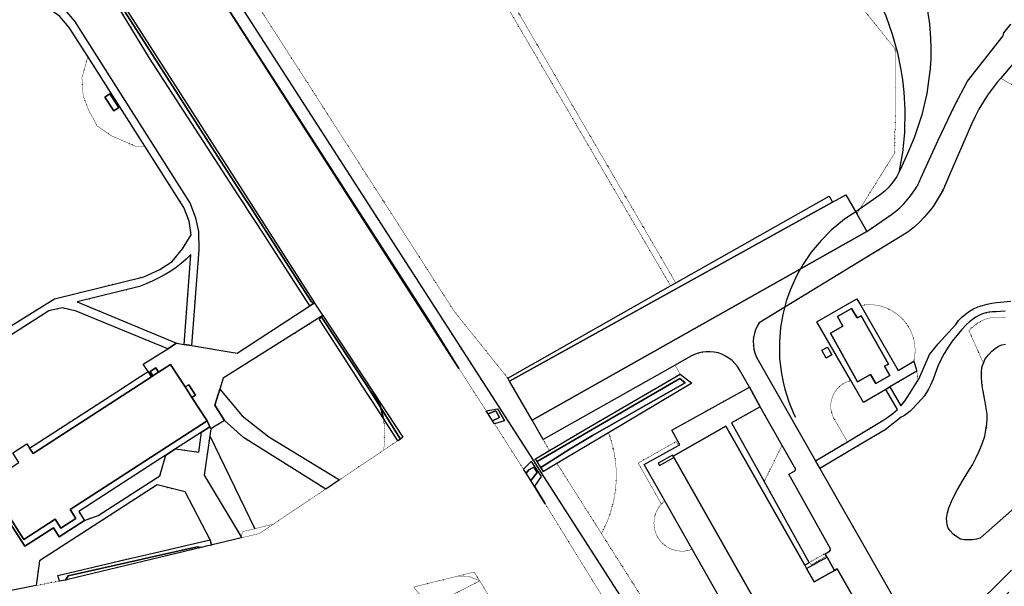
# Model space of a CAD drawing. Header units: millimetres. Extents: x 0 to 1134213, y -536989 to 313336.
# Tile 57 of 86: x 379802 to 544705, y -109832 to -14998. Entities that reach past the tile are written whole.
import ezdxf

# ---------------------------------------------------------------- set-up
doc = ezdxf.new("R2010")
doc.units = ezdxf.units.MM
doc.linetypes.add('DOT', pattern=[6.35, 0, -6.35])
for name, color, linetype in [('ondersteunendwaterdeel_oever_slootkant', 7, 'Continuous'), ('panden', 7, 'Continuous'), ('scheiding_muur', 7, 'Continuous'), ('terreindeelbegroeid', 7, 'DOT'), ('terreindeelonbegroeid', 7, 'DOT'), ('waterdeel', 4, 'Continuous'), ('wegdeel_opstelplaats', 7, 'Continuous'), ('wegdeel_rijbaan', 7, 'Continuous'), ('wegdeel_voetpad', 7, 'Continuous')]:
    doc.layers.add(name, color=color, linetype=linetype)
doc.layers.add('scheiding_hek', color=7, linetype='Continuous', true_color=0x8a193f)
doc.layers.add('spoor_trein', color=7, linetype='Continuous', true_color=0x8a193f)

msp = doc.modelspace()

# ---------------------------------------------------------------- linework, layer by layer
at = {"layer": 'ondersteunendwaterdeel_oever_slootkant'}
for points in [[(429169.7, -62401.6, 0), (428418.7, -62889.6, 0), (419603.7, -49289.6, 0), (419059.7, -48450.6, 0), (418515.7, -47610.6, 0), (417972.7, -46772.6, 0), (417428.7, -45932.6, 0), (416884.7, -45094.6, 0), (416340.7, -44254.6, 0), (401533.7, -21408.6, 0), (394253.7, -9369.6, 0), (379930.7, 11924.4, 0), (380417.7, 12249.4, 0), (394578.7, -9185.6, 0), (412941.7, -37817.6, 0), (417411.7, -44754.6, 0), (418494.7, -46435.6, 0), (419577.7, -48116.6, 0), (428673.7, -62232.6, 0)], [(440298.7, -79984.6, 0), (440700.7, -81591.6, 0), (440721.7, -81755.6, 0), (438872.7, -78916.6, 0), (438327.7, -78078.6, 0), (437782.7, -77241.6, 0), (437410.7, -76669.6, 0), (437238.7, -76402.6, 0), (436698.7, -75560.6, 0), (430037.7, -65184.6, 0), (430299.7, -64697.6, 0), (437840.7, -76061.6, 0), (438885.7, -77730.6, 0)], [(478409.7, -84122.6, 0), (469786.7, -89256.6, 0), (467527.7, -90600.6, 0), (467094.7, -89962.6, 0), (471994.7, -86803.6, 0), (475733.7, -84590.6, 0), (491249.7, -75752.6, 0), (490337.7, -75027.6, 0), (466484.7, -88970.6, 0), (466208.7, -88482.6, 0), (468520.7, -87113.6, 0), (474670.7, -83472.6, 0), (490402.7, -74298.6, 0), (492378.7, -75805.6, 0)], [(440721.4, -81756.7, 0), (440700.8, -81591.5, 0), (440299.2, -79986.8, 0), (443555.7, -85184.6, 0), (443135.7, -85465.6, 0)], [(459347.7, -82663.6, 0), (459011.7, -82137.6, 0), (460139.7, -81604.6, 0), (459559.7, -80453.6, 0), (458268.7, -80974.6, 0), (457941.7, -80463.6, 0), (459838.7, -80103.6, 0), (460975.7, -82110.6, 0)], [(464599.7, -90890.6, 0), (464169.7, -90217.6, 0), (465476.7, -88920.6, 0), (466024.7, -89803.6, 0), (467134.7, -91467.6, 0), (466027.7, -93097.6, 0), (467811.7, -96030.6, 0), (465388.7, -92126.6, 0), (466459.7, -90802.6, 0), (465885.7, -89885.6, 0), (465076.7, -90364.6, 0)], [(386473.7, -108955.6, 0), (386169.7, -108026.6, 0), (398491.7, -105145.6, 0), (399464.7, -104917.6, 0), (400438.7, -104689.6, 0), (401411.7, -104462.6, 0), (402385.7, -104234.6, 0), (411720.7, -102051.6, 0), (411919.7, -102923.6, 0), (411053.7, -103130.6, 0), (410167.7, -103342.6, 0), (409517.7, -103203.6, 0), (401533.7, -105002.6, 0), (399582.7, -105441.6, 0), (387894.7, -108075.6, 0), (387467.7, -108779.6, 0)]]:
    msp.add_polyline3d(points, close=True, dxfattribs=at)
at = {"layer": 'panden'}
for points in [[(525306.7, -72630.6, 0), (524666.7, -72996.6, 0), (525550.7, -74541.6, 0), (523162.7, -75908.6, 0), (522278.7, -74364.6, 0), (520110.7, -75604.6, 0), (515583.7, -67475.6, 0), (517654.7, -66290.6, 0), (516742.7, -64696.6, 0), (519133.7, -63327.6, 0), (520046.7, -64923.6, 0), (520704.7, -64588.6, 0)], [(407529.7, -76473.6, 0), (408658.7, -78221.6, 0), (411198.7, -82155.6, 0), (388228.7, -96993.6, 0), (389194.7, -98488.6, 0), (386719.7, -100087.6, 0), (385753.7, -98592.6, 0), (380504.7, -101983.6, 0), (374391.7, -92515.6, 0), (374626.7, -92363.6, 0), (375851.7, -91572.6, 0), (379672.7, -89103.6, 0), (379103.7, -88221.6, 0), (378642.7, -87508.6, 0), (381002.7, -85983.6, 0), (381463.7, -86696.6, 0), (382033.7, -87578.6, 0), (401878.7, -74758.6, 0), (402104.7, -74612.6, 0), (403066.7, -73991.6, 0), (405085.7, -72687.6, 0)], [(511279.7, -106310.6, 0), (511584.7, -106850.6, 0), (512858.7, -109099.6, 0), (516255.7, -107175.6, 0), (516729.7, -106907.6, 0), (520706.7, -113930.6, 0), (516835.7, -116123.6, 0), (521762.7, -124822.6, 0), (523154.7, -124034.6, 0), (524140.7, -125774.6, 0), (522748.7, -126562.6, 0), (526666.7, -133482.6, 0), (517804.7, -138502.6, 0), (517722.7, -138357.6, 0), (508187.7, -121528.6, 0), (507911.7, -121041.6, 0), (504030.7, -114192.6, 0), (503794.7, -113774.6, 0), (489219.7, -88029.6, 0), (498082.7, -83008.6, 0)]]:
    msp.add_polyline3d(points, close=True, dxfattribs=at)
at = {"layer": 'scheiding_hek'}
for p, q in [((397842.7, 16735.4), (465778.7, -88736.6)), ((411644.7, -84623.6), (419170.7, -100191.6)), ((465778.7, -88736.6), (467126.7, -90830.6)), ((467126.7, -90830.6), (503375.7, -147107.6))]:
    msp.add_line(p, q, dxfattribs=at)
at = {"layer": 'scheiding_muur'}
msp.add_polyline3d([(396381.7, -29698.6, 0), (394895.7, -27412.6, 0), (394061.7, -27955.6, 0), (395548.7, -30240.6, 0), (396381.7, -29698.6, 0)], dxfattribs=at)
at = {"layer": 'spoor_trein'}
for points in [[(492227.7, 35321.4, 0), (501167.7, 24863.4, 0), (503442.7, 22091.4, 0), (514509.7, 4749.4, 0), (523232.7, -10726.6, 0), (524848.7, -14331.6, 0), (525950.7, -17430.6, 0), (526813.7, -20552.6, 0), (527390.7, -23368.6, 0), (527648.7, -25055.6, 0), (527876.7, -27107.6, 0), (528038.7, -30043.6, 0), (527961.7, -33905.6, 0), (527635.7, -37199.6, 0), (527224.7, -39692.6, 0), (527077.7, -40423.6, 0), (527040.7, -40597.6, 0)], [(528781.7, -4361.6, 0), (529325.7, -5207.6, 0), (529876.7, -6238.6, 0), (530352.7, -7360.6, 0), (530728.7, -8530.6, 0), (531619.7, -12131.6, 0), (532167.7, -15704.6, 0), (532351.7, -18062.6, 0), (532399.7, -19806.6, 0), (532372.7, -21548.6, 0), (532278.7, -23173.6, 0), (531730.7, -27371.6, 0), (530908.7, -30923.6, 0), (529633.7, -34742.6, 0), (528484.7, -37401.6, 0), (527298.7, -40028.6, 0), (527040.7, -40597.6, 0)], [(527040.7, -40597.6, 0), (526830.7, -41027.6, 0), (526709.7, -41228.6, 0), (526219.7, -41953.6, 0), (525805.7, -42490.6, 0), (525233.7, -43149.6, 0), (524811.7, -43570.6, 0), (524141.7, -44149.6, 0), (523351.7, -44722.6, 0), (519818.7, -47154.6, 0), (519203.7, -47539.6, 0), (517939.7, -48407.6, 0), (515705.7, -50231.6, 0), (514007.7, -51926.6, 0), (512373.7, -53892.6, 0), (511007.7, -55887.6, 0), (509963.7, -57734.6, 0), (508834.7, -60242.6, 0), (508187.7, -62104.6, 0), (507609.7, -64328.6, 0), (507234.7, -66522.6, 0), (507036.7, -68937.6, 0), (507078.7, -71677.6, 0), (507374.7, -74235.6, 0), (507651.7, -75668.6, 0), (507935.7, -76823.6, 0), (508614.7, -78976.6, 0), (509446.7, -81005.6, 0), (509751.7, -81539.6, 0)]]:
    msp.add_polyline3d(points, dxfattribs=at)
at = {"layer": 'terreindeelbegroeid'}
for points in [[(433528.7, 49970.4, 0), (437640.7, 49133.4, 0), (446665.7, 53361.4, 0), (448472.7, 56915.4, 0), (448767.7, 61831.4, 0), (441186.7, 79283.4, 0), (441107.7, 87090.4, 0), (440414.7, 92737.4, 0), (437582.7, 100050.4, 0), (458591.7, 73611.4, 0), (457302.7, 72598.4, 0), (488751.7, 32589.4, 0), (490460.7, 33932.4, 0), (501838.7, 22691.4, 0), (516746.7, -7834.6, 0), (526503.7, -20002.6, 0), (526368.7, -37276.6, 0), (520010.7, -47490.6, 0), (518184.7, -44288.6, 0), (515929.7, -45516.6, 0), (515388.7, -44536.6, 0), (489691.7, -59062.6, 0), (451116.7, 7145.4, 0), (444678.7, 23079.4, 0)], [(465778.7, -88736.6, 0), (465476.7, -88920.6, 0), (464169.7, -90217.6, 0), (459347.7, -82663.6, 0), (460975.7, -82110.6, 0), (459838.7, -80103.6, 0), (457941.7, -80463.6, 0), (454279.7, -74800.6, 0), (453371.7, -73358.6, 0), (448079.7, -64952.6, 0), (412849.7, -10256.6, 0), (384841.7, 33534.4, 0), (384496.7, 37456.4, 0), (388531.7, 31191.4, 0), (397842.7, 16735.4, 0)], [(461537.7, -74977.6, 0), (461832.7, -75490.6, 0), (465604.7, -82033.6, 0), (467455.7, -85258.6, 0), (468520.7, -87113.6, 0), (466208.7, -88482.6, 0), (465778.7, -88736.6, 0), (397842.7, 16735.4, 0), (399944.7, 18089.4, 0), (452640.7, -63907.6, 0)], [(571520.7, -24517.6, 0), (565426.7, -28555.6, 0), (552368.7, -26096.6, 0), (548579.7, -27396.6, 0), (544097.7, -24788.6, 0), (560686.7, -5075.6, 0), (561147.7, -5513.6, 0)], [(400778.7, -36172.6, 0), (399341.7, -36237.6, 0), (395180.7, -34437.6, 0), (392772.7, -32773.6, 0), (391383.7, -30218.6, 0), (390434.7, -27730.6, 0), (390222.7, -24748.6, 0), (391223.7, -21167.6, 0)], [(395548.7, -30240.6, 0), (396381.7, -29698.6, 0), (394895.7, -27412.6, 0), (394061.7, -27955.6, 0)], [(407365.7, -69350.6, 0), (406074.7, -69138.6, 0), (389415.7, -62221.6, 0), (399867.7, -59667.6, 0), (401004.7, -59208.6, 0), (402124.7, -58710.6, 0), (403225.7, -58171.6, 0), (404181.7, -57648.6, 0), (405107.7, -57073.6, 0), (406001.7, -56449.6, 0), (406859.7, -55778.6, 0), (407680.7, -55060.6, 0), (408460.7, -54299.6, 0)], [(529562.7, -72177.6, 0), (526915.7, -73700.6, 0), (520659.7, -62806.6, 0), (522071.7, -62685.6, 0), (523134.7, -62757.6, 0), (523911.7, -62906.6, 0), (524876.7, -63211.6, 0), (525864.7, -63679.6, 0), (526915.7, -64394.6, 0), (527696.7, -65120.6, 0), (528154.7, -65656.6, 0), (528814.7, -66657.6, 0), (529183.7, -67422.6, 0), (529525.7, -68435.6, 0), (529704.7, -69338.6, 0), (529774.7, -70288.6, 0), (529726.7, -71245.6, 0)], [(440721.7, -81755.6, 0), (440970.7, -83753.6, 0), (440825.7, -86455.6, 0), (440721.7, -87081.6, 0), (434094.7, -91517.6, 0), (433340.7, -92022.6, 0), (421521.7, -84808.6, 0), (417075.7, -81309.6, 0), (413326.7, -76836.6, 0), (413899.7, -74992.6, 0), (430299.7, -64697.6, 0), (430037.7, -65184.6, 0), (436698.7, -75560.6, 0), (437238.7, -76402.6, 0), (437410.7, -76669.6, 0), (437782.7, -77241.6, 0), (438327.7, -78078.6, 0), (438872.7, -78916.6, 0)], [(514881.7, -71629.6, 0), (515835.7, -71082.6, 0), (515090.7, -69780.6, 0), (514136.7, -70327.6, 0)], [(490402.7, -74298.6, 0), (474670.7, -83472.6, 0), (468520.7, -87113.6, 0), (467455.7, -85258.6, 0), (489567.7, -72815.6, 0)], [(530234.7, -75404.6, 0), (528543.7, -78088.6, 0), (527990.7, -78882.6, 0), (527394.7, -79646.6, 0), (525540.7, -76462.6, 0), (530047.7, -73836.6, 0)], [(524849.7, -76865.6, 0), (526817.7, -80245.6, 0), (526030.7, -80911.6, 0), (525202.7, -81526.6, 0), (524336.7, -82086.6, 0), (518423.7, -85625.6, 0), (516241.7, -81880.6, 0), (515981.7, -81357.6, 0), (515793.7, -80805.6, 0), (515679.7, -80232.6, 0), (515642.7, -79650.6, 0), (515682.7, -79068.6, 0), (515799.7, -78496.6, 0), (515991.7, -77945.6, 0), (516254.7, -77424.6, 0), (516583.7, -76942.6, 0), (516973.7, -76508.6, 0), (517418.7, -76129.6, 0), (517908.7, -75813.6, 0), (518436.7, -75564.6, 0), (518992.7, -75387.6, 0), (521109.7, -79044.6, 0)], [(507482.7, -86249.6, 0), (504480.7, -92306.6, 0), (499025.7, -82478.6, 0), (503841.7, -79771.6, 0)], [(431050.7, -93555.6, 0), (428281.7, -95409.6, 0), (426034.7, -96913.6, 0), (422265.7, -99436.6, 0), (419170.7, -100191.6, 0), (411644.7, -84623.6, 0), (411807.7, -83481.6, 0), (414118.7, -82077.6, 0), (417291.7, -84935.6, 0)], [(440721.8, -87081.5, 0), (440825.8, -86455.5, 0), (440970.8, -83753.5, 0), (440721.4, -81756.7, 0), (443135.7, -85465.6, 0)], [(419170.7, -100191.6, 0), (417121.7, -100691.6, 0), (416868.7, -101551.6, 0), (410700.7, -91222.6, 0), (411644.7, -84623.6, 0)], [(477234.7, -101010.6, 0), (469786.7, -89256.6, 0), (478409.7, -84122.6, 0), (478815.7, -85301.6, 0), (479147.7, -86504.6, 0), (479405.7, -87724.6, 0), (479586.7, -88958.6, 0), (479692.7, -90201.6, 0), (479720.7, -91448.6, 0), (479672.7, -92695.6, 0), (479547.7, -93936.6, 0), (479346.7, -95167.6, 0), (479069.7, -96383.6, 0), (478718.7, -97580.6, 0), (478294.7, -98754.6, 0), (477799.7, -99898.6, 0)], [(490111.7, -86270.6, 0), (484370.7, -89463.6, 0), (487824.7, -95552.6, 0), (487371.7, -95957.6, 0), (487257.7, -96089.6, 0), (487154.7, -95854.6, 0), (483558.7, -89514.6, 0), (483385.7, -89245.6, 0), (483689.7, -89037.6, 0), (489735.7, -85608.6, 0), (489908.7, -85912.6, 0), (490081.7, -86216.6, 0)], [(515016.7, -104938.6, 0), (511584.7, -106850.6, 0), (511279.7, -106310.6, 0), (512020.7, -105890.6, 0), (504480.7, -92306.6, 0), (507482.7, -86249.6, 0), (509541.7, -89912.6, 0), (509664.7, -90014.6, 0), (509736.7, -90157.6, 0), (509745.7, -90317.6, 0), (509689.7, -90467.6, 0), (509577.7, -90582.6, 0), (509429.7, -90643.6, 0), (508620.7, -91085.6, 0), (515591.7, -103537.6, 0), (515609.7, -103705.6, 0), (515553.7, -103866.6, 0), (515435.7, -103987.6, 0), (515276.7, -104046.6, 0), (514702.7, -104371.6, 0)], [(465476.7, -88920.6, 0), (465778.7, -88736.6, 0), (467126.7, -90830.6, 0), (503375.7, -147107.6, 0), (528167.7, -193864.6, 0), (527073.7, -194472.6, 0), (536884.7, -211847.6, 0), (533372.7, -213844.6, 0), (527442.7, -201873.6, 0), (524422.7, -195850.6, 0), (524615.7, -195748.6, 0), (518919.7, -182570.6, 0), (509186.7, -163991.6, 0), (503382.7, -153406.6, 0), (491767.7, -134795.6, 0), (486000.7, -125455.6, 0), (480163.7, -116080.6, 0), (478968.7, -114075.6, 0), (467811.7, -96030.6, 0), (466027.7, -93097.6, 0), (467134.7, -91467.6, 0), (466024.7, -89803.6, 0)], [(466484.7, -88970.6, 0), (467094.7, -89962.6, 0), (467527.7, -90600.6, 0), (467126.7, -90830.6, 0), (465778.7, -88736.6, 0), (466208.7, -88482.6, 0)], [(486740.7, -89218.6, 0), (489119.7, -87894.6, 0), (489345.7, -88292.6, 0), (486965.7, -89616.6, 0)], [(477234.7, -101010.6, 0), (487525.7, -117252.6, 0), (489943.7, -121069.6, 0), (495548.7, -130291.6, 0), (497322.7, -133209.6, 0), (504743.7, -147062.6, 0), (503375.7, -147107.6, 0), (494641.7, -133547.6, 0), (485345.7, -119115.6, 0), (481819.7, -113640.6, 0), (467126.7, -90830.6, 0), (467527.7, -90600.6, 0), (469786.7, -89256.6, 0)], [(411720.7, -102051.6, 0), (402385.7, -104234.6, 0), (401411.7, -104462.6, 0), (400438.7, -104689.6, 0), (399464.7, -104917.6, 0), (398491.7, -105145.6, 0), (386169.7, -108026.6, 0), (386473.7, -108955.6, 0), (383095.7, -109613.6, 0), (382536.7, -109722.6, 0), (383116.7, -105592.6, 0), (402800.7, -92876.6, 0), (407495.7, -94040.6, 0)], [(492412.7, -103641.6, 0), (491833.7, -103821.6, 0), (491234.7, -103925.6, 0), (490628.7, -103952.6, 0), (490023.7, -103900.6, 0), (489430.7, -103770.6, 0), (488858.7, -103565.6, 0), (488318.7, -103288.6, 0), (487818.7, -102944.6, 0), (487366.7, -102539.6, 0), (486971.7, -102078.6, 0), (486638.7, -101571.6, 0), (486373.7, -101024.6, 0), (486181.7, -100448.6, 0), (486064.7, -99852.6, 0), (486025.7, -99247.6, 0), (486065.7, -98641.6, 0), (486182.7, -98045.6, 0), (486376.7, -97470.6, 0), (486641.7, -96924.6, 0), (486975.7, -96417.6, 0), (487257.7, -96089.6, 0), (487371.7, -95957.6, 0), (487824.7, -95552.6, 0)], [(419919.7, -101007.6, 0), (417861.7, -101500.6, 0), (416912.7, -101727.6, 0), (416868.7, -101551.6, 0), (417121.7, -100691.6, 0), (419170.7, -100191.6, 0), (422265.7, -99436.6, 0)], [(512118.7, -105807.6, 0), (514591.7, -104406.6, 0), (514827.7, -104824.6, 0), (512373.7, -106259.6, 0)], [(512118.7, -105807.6, 0), (512373.7, -106259.6, 0), (514827.7, -104824.6, 0), (514591.7, -104406.6, 0)], [(448384.7, -113256.6, 0), (448095.7, -112855.6, 0), (446005.7, -110219.6, 0), (445824.7, -109940.6, 0), (453031.7, -108161.6, 0), (455066.7, -108165.6, 0), (456834.7, -108918.6, 0)], [(456834.7, -108918.6, 0), (455066.7, -108165.6, 0), (453031.7, -108161.6, 0), (455775.7, -107484.6, 0), (455920.7, -107448.6, 0)], [(458179.7, -111080.6, 0), (460177.7, -114294.6, 0), (470972.7, -131657.6, 0), (484606.7, -154675.6, 0), (486471.7, -157481.6, 0), (480311.7, -162855.6, 0), (464131.7, -149186.6, 0), (463523.7, -148691.6, 0), (462955.7, -148150.6, 0), (462430.7, -147567.6, 0), (461951.7, -146945.6, 0), (461522.7, -146289.6, 0), (461145.7, -145601.6, 0), (452763.7, -120717.6, 0), (449759.7, -115160.6, 0), (448384.7, -113256.6, 0), (456834.7, -108918.6, 0)]]:
    msp.add_polyline3d(points, close=True, dxfattribs=at)
for points in [[(450004.7, 6696.4, 0), (488821.7, -59554.6, 0), (461537.7, -74977.6, 0), (452640.7, -63907.6, 0), (399944.7, 18089.4, 0)], [(374620.7, 8380.4, 0), (379930.7, 11924.4, 0), (394253.7, -9369.6, 0), (401533.7, -21408.6, 0), (416340.7, -44254.6, 0), (416884.7, -45094.6, 0), (417428.7, -45932.6, 0), (417972.7, -46772.6, 0), (418515.7, -47610.6, 0), (419059.7, -48450.6, 0), (419603.7, -49289.6, 0), (428418.7, -62889.6, 0), (416233.7, -70805.6, 0), (408595.7, -69552.6, 0), (409780.7, -53524.6, 0), (409768.7, -50427.6, 0), (409258.7, -48138.6, 0), (408354.7, -45785.6, 0), (388970.7, -15226.6, 0), (387661.7, -13675.6, 0), (385864.7, -12234.6, 0), (381633.7, -10167.6, 0), (378106.7, -9132.6, 0)], [(545821.7, -15764.6, 0), (544647.7, -17205.6, 0), (544594.7, -17453.6, 0), (544488.7, -17683.6, 0), (538518.7, -25269.6, 0), (536361.7, -29428.6, 0), (533624.7, -35133.6, 0), (530718.7, -41508.6, 0), (530442.7, -42187.6, 0), (530114.7, -42843.6, 0), (529735.7, -43471.6, 0), (529171.7, -44274.6, 0), (528566.7, -45047.6, 0), (527859.7, -45838.6, 0), (527210.7, -46467.6, 0), (526522.7, -47052.6, 0), (525796.7, -47591.6, 0), (521683.7, -50424.6, 0), (520010.7, -47490.6, 0), (526368.7, -37276.6, 0), (526503.7, -20002.6, 0), (516746.7, -7834.6, 0)], [(376798.7, -10112.6, 0), (380866.7, -11174.6, 0), (383973.7, -12565.6, 0), (386518.7, -14442.6, 0), (388113.7, -16284.6, 0), (391223.7, -21167.6, 0), (390222.7, -24748.6, 0), (390434.7, -27730.6, 0), (391383.7, -30218.6, 0), (392772.7, -32773.6, 0), (395180.7, -34437.6, 0), (399341.7, -36237.6, 0), (400778.7, -36172.6, 0), (407308.7, -46426.6, 0), (408183.7, -48698.6, 0), (408502.7, -50977.6, 0), (407060.7, -53322.6, 0), (405337.7, -55467.6, 0), (403264.7, -56784.6, 0), (400619.7, -58020.6, 0), (385618.7, -61741.6, 0), (370411.7, -71165.6, 0)], [(545770.7, -62083.6, 0), (543386.7, -62343.6, 0), (542593.7, -62454.6, 0), (541807.7, -62608.6, 0), (541031.7, -62806.6, 0), (540273.7, -63063.6, 0), (539543.7, -63394.6, 0), (538850.7, -63794.6, 0), (538198.7, -64260.6, 0), (537596.7, -64787.6, 0), (537048.7, -65371.6, 0), (536560.7, -66006.6, 0), (533643.7, -69267.6, 0), (532163.7, -71037.6, 0), (530403.7, -75138.6, 0), (530234.7, -75404.6, 0), (530047.7, -73836.6, 0), (529562.7, -72177.6, 0), (529726.7, -71245.6, 0), (529774.7, -70288.6, 0), (529704.7, -69338.6, 0), (529525.7, -68435.6, 0), (529183.7, -67422.6, 0), (528814.7, -66657.6, 0), (528154.7, -65656.6, 0), (527696.7, -65120.6, 0), (526915.7, -64394.6, 0), (525864.7, -63679.6, 0), (524876.7, -63211.6, 0), (523911.7, -62906.6, 0), (523134.7, -62757.6, 0), (522071.7, -62685.6, 0), (520659.7, -62806.6, 0), (520025.7, -61702.6, 0), (513304.7, -65558.6, 0), (518992.7, -75387.6, 0), (518436.7, -75564.6, 0), (517908.7, -75813.6, 0), (517418.7, -76129.6, 0), (516973.7, -76508.6, 0), (516583.7, -76942.6, 0), (516254.7, -77424.6, 0), (515991.7, -77945.6, 0), (515799.7, -78496.6, 0), (515682.7, -79068.6, 0), (515642.7, -79650.6, 0), (515679.7, -80232.6, 0), (515793.7, -80805.6, 0), (515981.7, -81357.6, 0), (516241.7, -81880.6, 0), (518423.7, -85625.6, 0), (513080.7, -88823.6, 0), (503479.7, -71969.6, 0), (503172.7, -71385.6, 0), (502933.7, -70770.6, 0), (502765.7, -70132.6, 0), (502672.7, -69479.6, 0), (502653.7, -68820.6, 0), (502709.7, -68162.6, 0), (502840.7, -67516.6, 0), (503044.7, -66888.6, 0), (503318.7, -66288.6, 0), (503658.7, -65723.6, 0), (528013.7, -50896.6, 0), (528583.7, -50530.6, 0), (529127.7, -50126.6, 0), (529643.7, -49686.6, 0), (530491.7, -48878.6, 0), (531304.7, -48034.6, 0), (532079.7, -47156.6, 0), (532816.7, -46246.6, 0), (534443.7, -43466.6, 0), (535545.7, -40969.6, 0), (539235.7, -32479.6, 0), (539822.7, -31224.6, 0), (540464.7, -29998.6, 0), (541162.7, -28801.6, 0), (541912.7, -27637.6, 0), (542715.7, -26508.6, 0), (543567.7, -25417.6, 0), (544097.7, -24788.6, 0), (548579.7, -27396.6, 0)], [(371298.7, -72243.6, 0), (384688.7, -63705.6, 0), (386915.7, -63207.6, 0), (389283.7, -63800.6, 0), (404611.7, -70060.6, 0), (400502.7, -72648.6, 0), (401305.7, -73879.6, 0), (399453.7, -75075.6, 0), (396067.7, -77263.6, 0), (381463.7, -86696.6, 0), (381002.7, -85983.6, 0), (378642.7, -87508.6, 0)], [(530703.7, -119763.6, 0), (513826.7, -90133.6, 0), (520580.7, -86077.6, 0), (524729.7, -83642.6, 0), (527450.7, -81515.6, 0), (527968.7, -81234.6, 0), (528457.7, -80905.6, 0), (528913.7, -80531.6, 0), (529331.7, -80115.6, 0), (530810.7, -78513.6, 0), (531263.7, -77983.6, 0), (531670.7, -77416.6, 0), (532029.7, -76818.6, 0), (532337.7, -76192.6, 0), (532772.7, -75141.6, 0), (533585.7, -72979.6, 0), (534073.7, -71913.6, 0), (534629.7, -70881.6, 0), (535277.7, -69829.6, 0), (535980.7, -68814.6, 0), (536736.7, -67837.6, 0), (537543.7, -66902.6, 0), (538399.7, -66012.6, 0), (538883.7, -65565.6, 0), (539401.7, -65157.6, 0), (539948.7, -64791.6, 0), (540523.7, -64469.6, 0), (541050.7, -64234.6, 0), (541599.7, -64057.6, 0), (542164.7, -63938.6, 0), (542738.7, -63879.6, 0), (543315.7, -63881.6, 0), (544858.7, -63803.6, 0)], [(544908.7, -64802.6, 0), (543309.7, -64882.6, 0), (542827.7, -64876.6, 0), (542348.7, -64921.6, 0), (541876.7, -65017.6, 0), (541417.7, -65164.6, 0), (540977.7, -65359.6, 0), (540342.7, -65724.6, 0), (539746.7, -66150.6, 0), (539194.7, -66632.6, 0), (538770.7, -67058.6, 0), (541206.7, -72493.6, 0), (541075.7, -72873.6, 0), (540965.7, -73260.6, 0), (540893.7, -74038.6, 0), (540869.7, -74819.6, 0), (540944.7, -75723.6, 0), (541056.7, -76624.6, 0), (541460.7, -78687.6, 0), (541812.7, -80994.6, 0), (541818.7, -81823.6, 0), (541796.7, -82651.6, 0), (541634.7, -83694.6, 0), (541419.7, -84727.6, 0), (540970.7, -85992.6, 0), (540480.7, -87241.6, 0), (539941.7, -88376.6, 0), (539369.7, -89494.6, 0), (538573.7, -90740.6, 0), (537806.7, -92003.6, 0), (536892.7, -93613.6, 0), (536011.7, -95241.6, 0), (535398.7, -96687.6, 0), (535186.7, -97552.6, 0), (535023.7, -98428.6, 0), (535051.7, -98990.6, 0), (535142.7, -99546.6, 0), (535295.7, -100088.6, 0), (535697.7, -100617.6, 0), (536138.7, -101114.6, 0), (536746.7, -101534.6, 0), (537380.7, -101915.6, 0), (538037.7, -102030.6, 0), (538702.7, -102075.6, 0), (539369.7, -102050.6, 0), (540029.7, -101955.6, 0), (540675.7, -101791.6, 0), (546421.7, -96720.6, 0)], [(544927.7, -69296.6, 0), (544313.7, -69441.6, 0), (543717.7, -69647.6, 0), (543151.7, -70043.6, 0), (542606.7, -70468.6, 0), (542032.7, -71102.6, 0), (541512.7, -71781.6, 0), (541206.7, -72493.6, 0), (538770.7, -67058.6, 0), (539194.7, -66632.6, 0), (539746.7, -66150.6, 0), (540342.7, -65724.6, 0), (540977.7, -65359.6, 0), (541417.7, -65164.6, 0), (541876.7, -65017.6, 0), (542348.7, -64921.6, 0), (542827.7, -64876.6, 0), (543309.7, -64882.6, 0), (544908.7, -64802.6, 0)], [(487525.7, -117252.6, 0), (477234.7, -101010.6, 0), (477799.7, -99898.6, 0), (478294.7, -98754.6, 0), (478718.7, -97580.6, 0), (479069.7, -96383.6, 0), (479346.7, -95167.6, 0), (479547.7, -93936.6, 0), (479672.7, -92695.6, 0), (479720.7, -91448.6, 0), (479692.7, -90201.6, 0), (479586.7, -88958.6, 0), (479405.7, -87724.6, 0), (479147.7, -86504.6, 0), (478815.7, -85301.6, 0), (478409.7, -84122.6, 0), (492378.7, -75805.6, 0), (490402.7, -74298.6, 0), (489567.7, -72815.6, 0), (492210.7, -71328.6, 0), (492814.7, -71032.6, 0), (493447.7, -70806.6, 0), (494102.7, -70652.6, 0), (494770.7, -70572.6, 0), (495442.7, -70567.6, 0), (496111.7, -70637.6, 0), (496768.7, -70782.6, 0), (497404.7, -70999.6, 0), (498012.7, -71286.6, 0), (498584.7, -71639.6, 0), (499114.7, -72054.6, 0), (499593.7, -72526.6, 0), (500017.7, -73048.6, 0), (500380.7, -73614.6, 0), (502004.7, -76503.6, 0), (489025.7, -83721.6, 0), (490364.7, -86129.6, 0), (490111.7, -86270.6, 0), (490081.7, -86216.6, 0), (489908.7, -85912.6, 0), (489735.7, -85608.6, 0), (483689.7, -89037.6, 0), (483385.7, -89245.6, 0), (483558.7, -89514.6, 0), (487154.7, -95854.6, 0), (487257.7, -96089.6, 0), (486975.7, -96417.6, 0), (486641.7, -96924.6, 0), (486376.7, -97470.6, 0), (486182.7, -98045.6, 0), (486065.7, -98641.6, 0), (486025.7, -99247.6, 0), (486064.7, -99852.6, 0), (486181.7, -100448.6, 0), (486373.7, -101024.6, 0), (486638.7, -101571.6, 0), (486971.7, -102078.6, 0), (487366.7, -102539.6, 0), (487818.7, -102944.6, 0), (488318.7, -103288.6, 0), (488858.7, -103565.6, 0), (489430.7, -103770.6, 0), (490023.7, -103900.6, 0), (490628.7, -103952.6, 0), (491234.7, -103925.6, 0), (491833.7, -103821.6, 0), (492412.7, -103641.6, 0), (503569.7, -123310.6, 0)], [(545889.7, -107137.6, 0), (544641.7, -108409.6, 0), (542532.7, -110459.6, 0)]]:
    msp.add_polyline3d(points, dxfattribs=at)
at = {"layer": 'terreindeelonbegroeid'}
for points in [[(433528.7, 49970.4, 0), (444678.7, 23079.4, 0), (451116.7, 7145.4, 0), (489691.7, -59062.6, 0), (488821.7, -59554.6, 0), (450004.7, 6696.4, 0), (443568.7, 22624.4, 0), (432710.7, 48809.4, 0), (432109.7, 50259.4, 0)], [(405912.7, -86819.6, 0), (410256.7, -84013.6, 0), (409776.7, -87370.6, 0)], [(390646.7, -98800.6, 0), (389680.7, -97305.6, 0), (403387.7, -88450.6, 0), (404254.7, -87890.6, 0), (403249.7, -91336.6, 0), (392928.7, -98003.6, 0)]]:
    msp.add_polyline3d(points, close=True, dxfattribs=at)
at = {"layer": 'waterdeel'}
for points in [[(429169.7, -62401.6, 0), (428673.7, -62232.6, 0), (419577.7, -48116.6, 0), (418494.7, -46435.6, 0), (417411.7, -44754.6, 0), (412941.7, -37817.6, 0), (394578.7, -9185.6, 0), (380417.7, 12249.4, 0), (381056.7, 12676.4, 0), (412525.7, -36429.6, 0), (428951.7, -62060.6, 0)], [(453371.7, -73358.6, 0), (427094.7, -32528.6, 0), (412849.7, -10256.6, 0), (448079.7, -64952.6, 0)], [(440298.7, -79984.6, 0), (438885.7, -77730.6, 0), (437840.7, -76061.6, 0), (430299.7, -64697.6, 0), (430569.7, -64527.6, 0), (430774.7, -64839.6, 0), (438821.7, -77054.6, 0), (440180.7, -79513.6, 0)], [(467094.7, -89962.6, 0), (466484.7, -88970.6, 0), (490337.7, -75027.6, 0), (491249.7, -75752.6, 0), (475733.7, -84590.6, 0), (471994.7, -86803.6, 0)], [(440299.2, -79986.8, 0), (440180.8, -79513.5, 0), (438822, -77054.4, 0), (443987.7, -84895.6, 0), (443555.7, -85184.6, 0)], [(459011.7, -82137.6, 0), (458268.7, -80974.6, 0), (459559.7, -80453.6, 0), (460139.7, -81604.6, 0)], [(465388.7, -92126.6, 0), (464599.7, -90890.6, 0), (465076.7, -90364.6, 0), (465885.7, -89885.6, 0), (466459.7, -90802.6, 0)], [(387467.7, -108779.6, 0), (387894.7, -108075.6, 0), (399582.7, -105441.6, 0), (401533.7, -105002.6, 0), (409517.7, -103203.6, 0), (410167.7, -103342.6, 0), (387859.7, -108685.6, 0)]]:
    msp.add_polyline3d(points, close=True, dxfattribs=at)
msp.add_polyline3d([(546421.7, -96720.6, 0), (540675.7, -101791.6, 0), (540029.7, -101955.6, 0), (539369.7, -102050.6, 0), (538702.7, -102075.6, 0), (538037.7, -102030.6, 0), (537380.7, -101915.6, 0), (536746.7, -101534.6, 0), (536138.7, -101114.6, 0), (535697.7, -100617.6, 0), (535295.7, -100088.6, 0), (535142.7, -99546.6, 0), (535051.7, -98990.6, 0), (535023.7, -98428.6, 0), (535186.7, -97552.6, 0), (535398.7, -96687.6, 0), (536011.7, -95241.6, 0), (536892.7, -93613.6, 0), (537806.7, -92003.6, 0), (538573.7, -90740.6, 0), (539369.7, -89494.6, 0), (539941.7, -88376.6, 0), (540480.7, -87241.6, 0), (540970.7, -85992.6, 0), (541419.7, -84727.6, 0), (541634.7, -83694.6, 0), (541796.7, -82651.6, 0), (541818.7, -81823.6, 0), (541812.7, -80994.6, 0), (541460.7, -78687.6, 0), (541056.7, -76624.6, 0), (540944.7, -75723.6, 0), (540869.7, -74819.6, 0), (540893.7, -74038.6, 0), (540965.7, -73260.6, 0), (541075.7, -72873.6, 0), (541206.7, -72493.6, 0), (541512.7, -71781.6, 0), (542032.7, -71102.6, 0), (542606.7, -70468.6, 0), (543151.7, -70043.6, 0), (543717.7, -69647.6, 0), (544313.7, -69441.6, 0), (544927.7, -69296.6, 0)], dxfattribs=at)
at = {"layer": 'wegdeel_opstelplaats'}
for points in [[(395548.7, -30240.6, 0), (394061.7, -27955.6, 0), (394895.7, -27412.6, 0), (396381.7, -29698.6, 0)], [(514881.7, -71629.6, 0), (514136.7, -70327.6, 0), (515090.7, -69780.6, 0), (515835.7, -71082.6, 0)], [(516255.7, -107175.6, 0), (512858.7, -109099.6, 0), (511584.7, -106850.6, 0), (515016.7, -104938.6, 0)]]:
    msp.add_polyline3d(points, close=True, dxfattribs=at)
at = {"layer": 'wegdeel_rijbaan'}
for points in [[(560686.7, -5075.6, 0), (544097.7, -24788.6, 0), (543567.7, -25417.6, 0), (542715.7, -26508.6, 0), (541912.7, -27637.6, 0), (541162.7, -28801.6, 0), (540464.7, -29998.6, 0), (539822.7, -31224.6, 0), (539235.7, -32479.6, 0), (535545.7, -40969.6, 0), (534443.7, -43466.6, 0), (532816.7, -46246.6, 0), (532079.7, -47156.6, 0), (531304.7, -48034.6, 0), (530491.7, -48878.6, 0), (529643.7, -49686.6, 0), (529127.7, -50126.6, 0), (528583.7, -50530.6, 0), (528013.7, -50896.6, 0), (503658.7, -65723.6, 0), (503318.7, -66288.6, 0), (503044.7, -66888.6, 0), (502840.7, -67516.6, 0), (502709.7, -68162.6, 0), (502653.7, -68820.6, 0), (502672.7, -69479.6, 0), (502765.7, -70132.6, 0), (502933.7, -70770.6, 0), (503172.7, -71385.6, 0), (503479.7, -71969.6, 0), (513080.7, -88823.6, 0), (513826.7, -90133.6, 0), (530703.7, -119763.6, 0)], [(520706.7, -113930.6, 0), (516729.7, -106907.6, 0), (516255.7, -107175.6, 0), (515016.7, -104938.6, 0), (514702.7, -104371.6, 0), (515276.7, -104046.6, 0), (515435.7, -103987.6, 0), (515553.7, -103866.6, 0), (515609.7, -103705.6, 0), (515591.7, -103537.6, 0), (508620.7, -91085.6, 0), (509429.7, -90643.6, 0), (509577.7, -90582.6, 0), (509689.7, -90467.6, 0), (509745.7, -90317.6, 0), (509736.7, -90157.6, 0), (509664.7, -90014.6, 0), (509541.7, -89912.6, 0), (507482.7, -86249.6, 0), (503841.7, -79771.6, 0), (502004.7, -76503.6, 0), (500380.7, -73614.6, 0), (500017.7, -73048.6, 0), (499593.7, -72526.6, 0), (499114.7, -72054.6, 0), (498584.7, -71639.6, 0), (498012.7, -71286.6, 0), (497404.7, -70999.6, 0), (496768.7, -70782.6, 0), (496111.7, -70637.6, 0), (495442.7, -70567.6, 0), (494770.7, -70572.6, 0), (494102.7, -70652.6, 0), (493447.7, -70806.6, 0), (492814.7, -71032.6, 0), (492210.7, -71328.6, 0), (489567.7, -72815.6, 0), (467455.7, -85258.6, 0), (465604.7, -82033.6, 0), (521683.7, -50424.6, 0), (525796.7, -47591.6, 0), (526522.7, -47052.6, 0), (527210.7, -46467.6, 0), (527859.7, -45838.6, 0), (528566.7, -45047.6, 0), (529171.7, -44274.6, 0), (529735.7, -43471.6, 0), (530114.7, -42843.6, 0), (530442.7, -42187.6, 0), (530718.7, -41508.6, 0), (533624.7, -35133.6, 0), (536361.7, -29428.6, 0), (538518.7, -25269.6, 0), (544488.7, -17683.6, 0), (544594.7, -17453.6, 0), (544647.7, -17205.6, 0), (545821.7, -15764.6, 0)]]:
    msp.add_polyline3d(points, dxfattribs=at)
at = {"layer": 'wegdeel_voetpad'}
for points in [[(370411.7, -71165.6, 0), (385618.7, -61741.6, 0), (400619.7, -58020.6, 0), (403264.7, -56784.6, 0), (405337.7, -55467.6, 0), (407060.7, -53322.6, 0), (408502.7, -50977.6, 0), (408183.7, -48698.6, 0), (407308.7, -46426.6, 0), (400778.7, -36172.6, 0), (391223.7, -21167.6, 0), (388113.7, -16284.6, 0), (386518.7, -14442.6, 0), (383973.7, -12565.6, 0), (380866.7, -11174.6, 0), (376798.7, -10112.6, 0)], [(387661.7, -13675.6, 0), (388970.7, -15226.6, 0), (408354.7, -45785.6, 0), (409258.7, -48138.6, 0), (409768.7, -50427.6, 0), (409780.7, -53524.6, 0), (408595.7, -69552.6, 0), (407365.7, -69350.6, 0), (408460.7, -54299.6, 0), (407680.7, -55060.6, 0), (406859.7, -55778.6, 0), (406001.7, -56449.6, 0), (405107.7, -57073.6, 0), (404181.7, -57648.6, 0), (403225.7, -58171.6, 0), (402124.7, -58710.6, 0), (401004.7, -59208.6, 0), (399867.7, -59667.6, 0), (389415.7, -62221.6, 0), (406074.7, -69138.6, 0), (404611.7, -70060.6, 0), (389283.7, -63800.6, 0), (386915.7, -63207.6, 0), (384688.7, -63705.6, 0), (371298.7, -72243.6, 0)], [(544858.7, -63803.6, 0), (543315.7, -63881.6, 0), (542738.7, -63879.6, 0), (542164.7, -63938.6, 0), (541599.7, -64057.6, 0), (541050.7, -64234.6, 0), (540523.7, -64469.6, 0), (539948.7, -64791.6, 0), (539401.7, -65157.6, 0), (538883.7, -65565.6, 0), (538399.7, -66012.6, 0), (537543.7, -66902.6, 0), (536736.7, -67837.6, 0), (535980.7, -68814.6, 0), (535277.7, -69829.6, 0), (534629.7, -70881.6, 0), (534073.7, -71913.6, 0), (533585.7, -72979.6, 0), (532772.7, -75141.6, 0), (532337.7, -76192.6, 0), (532029.7, -76818.6, 0), (531670.7, -77416.6, 0), (531263.7, -77983.6, 0), (530810.7, -78513.6, 0), (529331.7, -80115.6, 0), (528913.7, -80531.6, 0), (528457.7, -80905.6, 0), (527968.7, -81234.6, 0), (527450.7, -81515.6, 0), (524729.7, -83642.6, 0), (520580.7, -86077.6, 0), (513826.7, -90133.6, 0), (513080.7, -88823.6, 0), (518423.7, -85625.6, 0), (524336.7, -82086.6, 0), (525202.7, -81526.6, 0), (526030.7, -80911.6, 0), (526817.7, -80245.6, 0), (524849.7, -76865.6, 0), (525540.7, -76462.6, 0), (527394.7, -79646.6, 0), (527990.7, -78882.6, 0), (528543.7, -78088.6, 0), (530234.7, -75404.6, 0), (530403.7, -75138.6, 0), (532163.7, -71037.6, 0), (533643.7, -69267.6, 0), (536560.7, -66006.6, 0), (537048.7, -65371.6, 0), (537596.7, -64787.6, 0), (538198.7, -64260.6, 0), (538850.7, -63794.6, 0), (539543.7, -63394.6, 0), (540273.7, -63063.6, 0), (541031.7, -62806.6, 0), (541807.7, -62608.6, 0), (542593.7, -62454.6, 0), (543386.7, -62343.6, 0), (545770.7, -62083.6, 0)], [(503569.7, -123310.6, 0), (492412.7, -103641.6, 0), (487824.7, -95552.6, 0), (484370.7, -89463.6, 0), (490111.7, -86270.6, 0), (490364.7, -86129.6, 0), (489025.7, -83721.6, 0), (502004.7, -76503.6, 0), (503841.7, -79771.6, 0), (499025.7, -82478.6, 0), (504480.7, -92306.6, 0), (512020.7, -105890.6, 0), (511279.7, -106310.6, 0), (498082.7, -83008.6, 0), (489219.7, -88029.6, 0), (503794.7, -113774.6, 0)], [(373970.7, -92787.6, 0), (380653.7, -103136.6, 0), (385441.7, -100043.6, 0), (386406.7, -101539.6, 0), (390646.7, -98800.6, 0), (392928.7, -98003.6, 0), (403249.7, -91336.6, 0), (404254.7, -87890.6, 0), (405912.7, -86819.6, 0), (409776.7, -87370.6, 0), (410256.7, -84013.6, 0), (411640.7, -83118.6, 0), (411807.7, -83481.6, 0), (411644.7, -84623.6, 0), (410700.7, -91222.6, 0), (416868.7, -101551.6, 0), (416912.7, -101727.6, 0), (415576.7, -102047.6, 0), (412056.7, -102890.6, 0), (411919.7, -102923.6, 0), (411720.7, -102051.6, 0), (407495.7, -94040.6, 0), (402800.7, -92876.6, 0), (383116.7, -105592.6, 0), (382536.7, -109722.6, 0), (378094.7, -110587.6, 0)], [(545459.7, -110841.6, 0), (544697.7, -111587.6, 0), (543909.7, -112306.6, 0), (540794.7, -114882.6, 0), (531727.7, -121533.6, 0), (531340.7, -120970.6, 0), (530998.7, -120379.6, 0), (530703.7, -119763.6, 0), (535392.7, -116517.6, 0), (536692.7, -115570.6, 0), (537959.7, -114580.6, 0), (539193.7, -113548.6, 0), (540391.7, -112475.6, 0), (542532.7, -110459.6, 0), (544641.7, -108409.6, 0), (545889.7, -107137.6, 0)]]:
    msp.add_polyline3d(points, dxfattribs=at)
for points in [[(520010.7, -47490.6, 0), (521683.7, -50424.6, 0), (465604.7, -82033.6, 0), (461832.7, -75490.6, 0), (515929.7, -45516.6, 0), (518184.7, -44288.6, 0)], [(515929.7, -45516.6, 0), (461832.7, -75490.6, 0), (461537.7, -74977.6, 0), (488821.7, -59554.6, 0), (489691.7, -59062.6, 0), (515388.7, -44536.6, 0)], [(430569.7, -64527.6, 0), (430299.7, -64697.6, 0), (413899.7, -74992.6, 0), (413326.7, -76836.6, 0), (412495.7, -79511.6, 0), (414118.7, -82077.6, 0), (411807.7, -83481.6, 0), (411640.7, -83118.6, 0), (411198.7, -82155.6, 0), (408658.7, -78221.6, 0), (409252.7, -77838.6, 0), (408101.7, -76103.6, 0), (407529.7, -76473.6, 0), (405085.7, -72687.6, 0), (403066.7, -73991.6, 0), (402591.7, -73255.6, 0), (401627.7, -73873.6, 0), (402104.7, -74612.6, 0), (401878.7, -74758.6, 0), (401305.7, -73879.6, 0), (400502.7, -72648.6, 0), (404611.7, -70060.6, 0), (406074.7, -69138.6, 0), (407365.7, -69350.6, 0), (408595.7, -69552.6, 0), (416233.7, -70805.6, 0), (428418.7, -62889.6, 0), (429169.7, -62401.6, 0), (429187.7, -62429.6, 0), (430414.7, -64292.6, 0)], [(520659.7, -62806.6, 0), (526915.7, -73700.6, 0), (529562.7, -72177.6, 0), (530047.7, -73836.6, 0), (525540.7, -76462.6, 0), (524849.7, -76865.6, 0), (521109.7, -79044.6, 0), (518992.7, -75387.6, 0), (513304.7, -65558.6, 0), (520025.7, -61702.6, 0)], [(525306.7, -72630.6, 0), (520704.7, -64588.6, 0), (520046.7, -64923.6, 0), (519133.7, -63327.6, 0), (516742.7, -64696.6, 0), (517654.7, -66290.6, 0), (515583.7, -67475.6, 0), (520110.7, -75604.6, 0), (522278.7, -74364.6, 0), (523162.7, -75908.6, 0), (525550.7, -74541.6, 0), (524666.7, -72996.6, 0)], [(401878.7, -74758.6, 0), (382033.7, -87578.6, 0), (381463.7, -86696.6, 0), (396067.7, -77263.6, 0), (399453.7, -75075.6, 0), (401305.7, -73879.6, 0)], [(403066.7, -73991.6, 0), (402104.7, -74612.6, 0), (401627.7, -73873.6, 0), (402591.7, -73255.6, 0)], [(408658.7, -78221.6, 0), (407529.7, -76473.6, 0), (408101.7, -76103.6, 0), (409252.7, -77838.6, 0)], [(433340.7, -92022.6, 0), (431050.7, -93555.6, 0), (417291.7, -84935.6, 0), (414118.7, -82077.6, 0), (412495.7, -79511.6, 0), (413326.7, -76836.6, 0), (417075.7, -81309.6, 0), (421521.7, -84808.6, 0)], [(411640.7, -83118.6, 0), (410256.7, -84013.6, 0), (405912.7, -86819.6, 0), (404254.7, -87890.6, 0), (403387.7, -88450.6, 0), (389680.7, -97305.6, 0), (390646.7, -98800.6, 0), (386406.7, -101539.6, 0), (385441.7, -100043.6, 0), (380653.7, -103136.6, 0), (373970.7, -92787.6, 0), (373400.7, -91905.6, 0), (374049.7, -91486.6, 0), (374626.7, -92363.6, 0), (374391.7, -92515.6, 0), (380504.7, -101983.6, 0), (385753.7, -98592.6, 0), (386719.7, -100087.6, 0), (389194.7, -98488.6, 0), (388228.7, -96993.6, 0), (411198.7, -82155.6, 0)], [(486740.7, -89218.6, 0), (486965.7, -89616.6, 0), (489345.7, -88292.6, 0), (489119.7, -87894.6, 0)]]:
    msp.add_polyline3d(points, close=True, dxfattribs=at)

doc.saveas('drawing.dxf')
